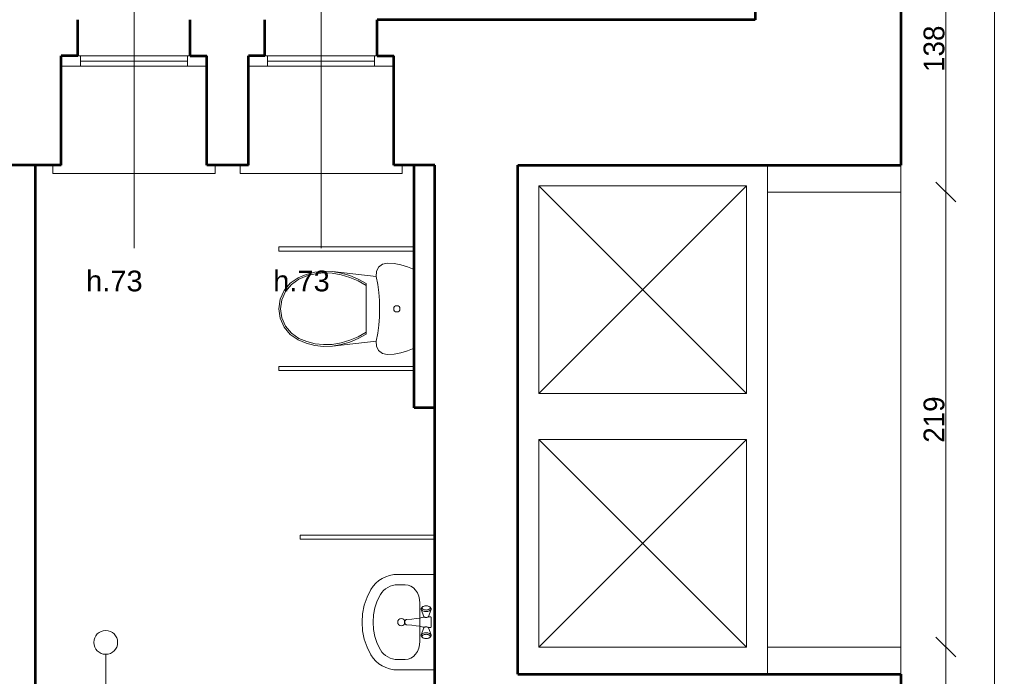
# Model space of a CAD drawing. Header units: inches. Extents: x -21887 to 84279, y -131485 to 67836.
# Tile 177 of 256: x -3257 to 1479, y 36820 to 39981. Entities that reach past the tile are written whole.
import ezdxf

# ---------------------------------------------------------------- set-up
doc = ezdxf.new("R2010")
doc.units = ezdxf.units.IN
doc.header["$MEASUREMENT"] = 0
doc.layers.get('0').update_dxf_attribs({"lineweight": 13})
doc.layers.get('Defpoints').update_dxf_attribs({"lineweight": 13})
for name, color, linetype, lineweight in [('AI_MURY', 7, 'Continuous', 53), ('Dimensioning', 7, 'Continuous', 13), ('DRZWI', 7, 'Continuous', 13), ('dzialowki', 7, 'Continuous', 53), ('Furniture & Equipment', 7, 'Continuous', 13), ('OPISY TABELKI', 7, 'Continuous', 13), ('PODCIAGI', 7, 'Continuous', 13)]:
    doc.layers.add(name, color=color, linetype=linetype, lineweight=lineweight)
doc.styles.add('GENERATED_STYLE_7', font='txt')
doc.styles.add('Style-Courier New', font='txt')
doc.dimstyles.new('Dimstyle_4', dxfattribs={"dimtxt": 100, "dimasz": 95, "dimexe": 0, "dimexo": 0, "dimgap": 0.09, "dimtad": 1, "dimdec": 0, "dimlfac": 0.1, "dimzin": 0, "dimdsep": 46, "dimlunit": 5, "dimtxsty": 'GENERATED_STYLE_7', "dimblk": 'ARROWHEAD_6', "dimcen": 0.09, "dimclrd": 161, "dimclre": 161, "dimclrt": 7, "dimadec": 0, "dimazin": 0, "dimtfac": 1, "dimtdec": 0, "dimtmove": 0, "dimatfit": 3, "dimfxl": 0, "dimtolj": 1, "dimtzin": 0, "dimarcsym": 0})

# ---------------------------------------------------------------- blocks, each defined once
blk = doc.blocks.new('Basin 01_59')
at = {"layer": 'Furniture & Equipment', "color": 9, "linetype": 'Continuous'}
for p, q in [((0, 350), (0, 171.8)), ((460, 350), (0, 350)), ((164.6, 331.8), (162.6, 330.7)), ((164.6, 331.8), (162.6, 330.7)), ((166.7, 332.2), (164.6, 331.8)), ((166.7, 332.2), (164.6, 331.8)), ((168.8, 331.8), (166.7, 332.2)), ((168.8, 331.8), (166.7, 332.2)), ((170.8, 330.7), (168.8, 331.8)), ((202.4, 320), (168.8, 331.8)), ((170.8, 330.7), (168.8, 331.8)), ((202.4, 320), (168.8, 331.8)), ((205.4, 331.7), (205.2, 331.2)), ((205.4, 331.7), (205.2, 331.2)), ((205.7, 332.1), (205.4, 331.7)), ((205.7, 332.1), (205.4, 331.7)), ((206.1, 332.5), (205.7, 332.1)), ((206.1, 332.5), (205.7, 332.1)), ((206.5, 332.8), (206.1, 332.5)), ((206.5, 332.8), (206.1, 332.5)), ((207, 333), (206.5, 332.8)), ((207, 333), (206.5, 332.8)), ((207.5, 333.2), (207, 333)), ((207.5, 333.2), (207, 333)), ((208, 333.2), (207.5, 333.2)), ((208, 333.2), (207.5, 333.2)), ((252, 333.2), (208, 333.2)), ((252, 333.2), (208, 333.2)), ((252.5, 333.2), (252, 333.2)), ((252.5, 333.2), (252, 333.2)), ((253, 333), (252.5, 333.2)), ((253, 333), (252.5, 333.2)), ((253.5, 332.8), (253, 333)), ((253.5, 332.8), (253, 333)), ((253.9, 332.5), (253.5, 332.8)), ((253.9, 332.5), (253.5, 332.8)), ((254.3, 332.1), (253.9, 332.5)), ((254.3, 332.1), (253.9, 332.5)), ((254.6, 331.7), (254.3, 332.1)), ((254.6, 331.7), (254.3, 332.1)), ((254.8, 331.2), (254.6, 331.7)), ((254.8, 331.2), (254.6, 331.7)), ((257.6, 320), (291.2, 331.8)), ((257.6, 320), (291.2, 331.8)), ((291.2, 331.8), (289.2, 330.7)), ((291.2, 331.8), (289.2, 330.7)), ((293.3, 332.2), (291.2, 331.8)), ((293.3, 332.2), (291.2, 331.8)), ((295.4, 331.8), (293.3, 332.2)), ((295.4, 331.8), (293.3, 332.2)), ((297.4, 330.7), (295.4, 331.8)), ((297.4, 330.7), (295.4, 331.8)), ((460, 350), (460, 171.8)), ((151.7, 311.7), (151.5, 308.2)), ((151.7, 311.7), (151.5, 308.2)), ((151.5, 308.2), (151.7, 304.7)), ((151.5, 308.2), (151.7, 304.7)), ((152.1, 315), (151.7, 311.7)), ((152.1, 315), (151.7, 311.7)), ((151.7, 304.7), (152.1, 301.4)), ((151.7, 304.7), (152.1, 301.4)), ((152.8, 318.2), (152.1, 315)), ((152.8, 318.2), (152.1, 315)), ((152.1, 301.4), (152.8, 298.2)), ((152.1, 301.4), (152.8, 298.2)), ((153.8, 321.1), (152.8, 318.2)), ((153.8, 321.1), (152.8, 318.2)), ((152.8, 298.2), (153.8, 295.3)), ((152.8, 298.2), (153.8, 295.3)), ((155.1, 323.5), (153.8, 321.1)), ((155.1, 323.5), (153.8, 321.1)), ((153.8, 295.3), (155.1, 292.9)), ((153.8, 295.3), (155.1, 292.9)), ((156.5, 325.5), (155.1, 323.5)), ((156.5, 325.5), (155.1, 323.5)), ((155.1, 292.9), (156.5, 290.9)), ((155.1, 292.9), (156.5, 290.9)), ((158.1, 327), (156.5, 325.5)), ((158.1, 327), (156.5, 325.5)), ((156.5, 290.9), (158.1, 289.4)), ((156.5, 290.9), (158.1, 289.4)), ((162.6, 330.7), (158.1, 327)), ((162.6, 330.7), (158.1, 327)), ((159.8, 327.9), (158.1, 327)), ((159.8, 327.9), (158.1, 327)), ((158.1, 289.4), (159.8, 288.5)), ((162.6, 285.6), (158.1, 289.4)), ((158.1, 289.4), (159.8, 288.5)), ((162.6, 285.6), (158.1, 289.4)), ((161.5, 328.2), (159.8, 327.9)), ((161.5, 328.2), (159.8, 327.9)), ((159.8, 288.5), (161.5, 288.2)), ((159.8, 288.5), (161.5, 288.2)), ((163.2, 327.9), (161.5, 328.2)), ((163.2, 327.9), (161.5, 328.2)), ((161.5, 288.2), (163.2, 288.5)), ((161.5, 288.2), (163.2, 288.5)), ((162.6, 285.6), (164.6, 284.6)), ((162.6, 285.6), (164.6, 284.6)), ((164.9, 327), (163.2, 327.9)), ((164.9, 327), (163.2, 327.9)), ((163.2, 288.5), (164.9, 289.4)), ((163.2, 288.5), (164.9, 289.4)), ((164.6, 284.6), (166.7, 284.2)), ((164.6, 284.6), (166.7, 284.2)), ((166.5, 325.5), (164.9, 327)), ((166.5, 325.5), (164.9, 327)), ((164.9, 289.4), (166.5, 290.9)), ((164.9, 289.4), (166.5, 290.9)), ((167.9, 323.5), (166.5, 325.5)), ((167.9, 323.5), (166.5, 325.5)), ((166.5, 290.9), (167.9, 292.9)), ((166.5, 290.9), (167.9, 292.9)), ((166.7, 284.2), (168.8, 284.6)), ((166.7, 284.2), (168.8, 284.6)), ((169.2, 321.1), (167.9, 323.5)), ((169.2, 321.1), (167.9, 323.5)), ((167.9, 292.9), (169.2, 295.3)), ((167.9, 292.9), (169.2, 295.3)), ((202.4, 296.4), (168.8, 284.6)), ((202.4, 296.4), (168.8, 284.6)), ((168.8, 284.6), (170.8, 285.6)), ((168.8, 284.6), (170.8, 285.6)), ((170.2, 318.2), (169.2, 321.1)), ((170.2, 318.2), (169.2, 321.1)), ((169.2, 295.3), (170.2, 298.2)), ((169.2, 295.3), (170.2, 298.2)), ((170.9, 315), (170.2, 318.2)), ((170.9, 315), (170.2, 318.2)), ((170.2, 298.2), (170.9, 301.4)), ((170.2, 298.2), (170.9, 301.4)), ((172.7, 329), (170.8, 330.7)), ((172.7, 329), (170.8, 330.7)), ((170.8, 285.6), (172.7, 287.4)), ((170.8, 285.6), (172.7, 287.4)), ((171.4, 311.7), (170.9, 315)), ((171.4, 311.7), (170.9, 315)), ((170.9, 301.4), (171.4, 304.7)), ((170.9, 301.4), (171.4, 304.7)), ((171.5, 308.2), (171.4, 311.7)), ((171.5, 308.2), (171.4, 311.7)), ((171.4, 304.7), (171.5, 308.2)), ((171.4, 304.7), (171.5, 308.2)), ((174.4, 326.6), (172.7, 329)), ((174.4, 326.6), (172.7, 329)), ((172.7, 287.4), (174.4, 289.8)), ((172.7, 287.4), (174.4, 289.8)), ((175.9, 323.6), (174.4, 326.6)), ((175.9, 323.6), (174.4, 326.6)), ((174.4, 289.8), (175.9, 292.8)), ((174.4, 289.8), (175.9, 292.8)), ((177.1, 320.2), (175.9, 323.6)), ((177.1, 320.2), (175.9, 323.6)), ((175.9, 292.8), (177.1, 296.2)), ((175.9, 292.8), (177.1, 296.2)), ((178, 316.4), (177.1, 320.2)), ((178, 316.4), (177.1, 320.2)), ((177.1, 296.2), (178, 300)), ((177.1, 296.2), (178, 300)), ((178.5, 312.4), (178, 316.4)), ((178.5, 312.4), (178, 316.4)), ((178, 300), (178.5, 304)), ((178, 300), (178.5, 304)), ((178.7, 308.2), (178.5, 312.4)), ((178.7, 308.2), (178.5, 312.4)), ((178.5, 304), (178.7, 308.2)), ((178.5, 304), (178.7, 308.2)), ((203.4, 319.5), (202.4, 320)), ((203.4, 319.5), (202.4, 320)), ((202.4, 296.4), (203.4, 296.9)), ((202.4, 296.4), (203.4, 296.9)), ((204.3, 318.6), (203.4, 319.5)), ((204.3, 318.6), (203.4, 319.5)), ((203.4, 296.9), (204.3, 297.8)), ((203.4, 296.9), (204.3, 297.8)), ((205.2, 317.4), (204.3, 318.6)), ((205.2, 317.4), (204.3, 318.6)), ((204.3, 297.8), (205.2, 299)), ((204.3, 297.8), (205.2, 299)), ((206.7, 318.2), (204.6, 318.2)), ((206.7, 318.2), (204.6, 318.2)), ((207.1, 298.2), (204.6, 298.2)), ((207.1, 298.2), (204.6, 298.2)), ((205.2, 331.2), (205, 330.7)), ((205.2, 331.2), (205, 330.7)), ((205, 330.7), (205, 330.2)), ((205, 330.7), (205, 330.2)), ((205, 330.2), (205, 318.2)), ((205, 330.2), (205, 318.2)), ((205, 298.2), (205, 296.2)), ((205, 298.2), (205, 296.2)), ((205, 296.2), (205, 295.7)), ((205, 296.2), (205, 295.7)), ((205, 295.7), (205.2, 295.2)), ((205, 295.7), (205.2, 295.2)), ((205.9, 315.9), (205.2, 317.4)), ((205.9, 315.9), (205.2, 317.4)), ((205.2, 299), (205.9, 300.5)), ((205.2, 299), (205.9, 300.5)), ((205.2, 295.2), (208.1, 288.3)), ((205.2, 295.2), (208.1, 288.3)), ((206.5, 314.2), (205.9, 315.9)), ((206.5, 314.2), (205.9, 315.9)), ((205.9, 300.5), (206.5, 302.2)), ((205.9, 300.5), (206.5, 302.2)), ((207, 312.3), (206.5, 314.2)), ((207, 312.3), (206.5, 314.2)), ((206.5, 302.2), (207, 304.1)), ((206.5, 302.2), (207, 304.1)), ((207.2, 310.3), (207, 312.3)), ((207.2, 310.3), (207, 312.3)), ((207, 304.1), (207.2, 306.1)), ((207, 304.1), (207.2, 306.1)), ((207.3, 308.2), (207.2, 310.3)), ((207.3, 308.2), (207.2, 310.3)), ((207.2, 306.1), (207.3, 308.2)), ((207.2, 306.1), (207.3, 308.2)), ((208, 288.6), (210.7, 276.6)), ((208, 288.6), (210.7, 276.6)), ((252, 288.6), (249.3, 276.6)), ((252, 288.6), (249.3, 276.6)), ((254.8, 295.2), (251.9, 288.3)), ((254.8, 295.2), (251.9, 288.3)), ((252.8, 310.3), (252.7, 308.2)), ((252.8, 310.3), (252.7, 308.2)), ((252.7, 308.2), (252.8, 306.1)), ((252.7, 308.2), (252.8, 306.1)), ((253, 312.3), (252.8, 310.3)), ((253, 312.3), (252.8, 310.3)), ((252.8, 306.1), (253, 304.1)), ((252.8, 306.1), (253, 304.1)), ((253.5, 314.2), (253, 312.3)), ((253.5, 314.2), (253, 312.3)), ((253, 304.1), (253.5, 302.2)), ((253, 304.1), (253.5, 302.2)), ((255.4, 298.2), (253.2, 298.2)), ((255.4, 298.2), (253.2, 298.2)), ((255.4, 318.2), (253.5, 318.2)), ((255.4, 318.2), (253.5, 318.2)), ((254.1, 315.9), (253.5, 314.2)), ((254.1, 315.9), (253.5, 314.2)), ((253.5, 302.2), (254.1, 300.5)), ((253.5, 302.2), (254.1, 300.5)), ((254.8, 317.4), (254.1, 315.9)), ((254.8, 317.4), (254.1, 315.9)), ((254.1, 300.5), (254.8, 299)), ((254.1, 300.5), (254.8, 299)), ((255, 330.7), (254.8, 331.2)), ((255, 330.7), (254.8, 331.2)), ((255.7, 318.6), (254.8, 317.4)), ((255.7, 318.6), (254.8, 317.4)), ((254.8, 299), (255.7, 297.8)), ((254.8, 299), (255.7, 297.8)), ((254.8, 295.2), (255, 295.7)), ((254.8, 295.2), (255, 295.7)), ((255, 330.2), (255, 330.7)), ((255, 330.2), (255, 330.7)), ((255, 318.2), (255, 330.2)), ((255, 318.2), (255, 330.2)), ((255, 296.2), (255, 298.2)), ((255, 296.2), (255, 298.2)), ((255, 295.7), (255, 296.2)), ((255, 295.7), (255, 296.2)), ((256.6, 319.5), (255.7, 318.6)), ((256.6, 319.5), (255.7, 318.6)), ((255.7, 297.8), (256.6, 296.9)), ((255.7, 297.8), (256.6, 296.9)), ((257.6, 320), (256.6, 319.5)), ((257.6, 320), (256.6, 319.5)), ((256.6, 296.9), (257.6, 296.4)), ((256.6, 296.9), (257.6, 296.4)), ((257.6, 296.4), (291.2, 284.6)), ((257.6, 296.4), (291.2, 284.6)), ((281.5, 312.4), (281.3, 308.2)), ((281.5, 312.4), (281.3, 308.2)), ((281.3, 308.2), (281.5, 304)), ((281.3, 308.2), (281.5, 304)), ((282, 316.4), (281.5, 312.4)), ((282, 316.4), (281.5, 312.4)), ((281.5, 304), (282, 300)), ((281.5, 304), (282, 300)), ((282.9, 320.2), (282, 316.4)), ((282.9, 320.2), (282, 316.4)), ((282, 300), (282.9, 296.2)), ((282, 300), (282.9, 296.2)), ((284.1, 323.6), (282.9, 320.2)), ((284.1, 323.6), (282.9, 320.2)), ((282.9, 296.2), (284.1, 292.8)), ((282.9, 296.2), (284.1, 292.8)), ((285.6, 326.6), (284.1, 323.6)), ((285.6, 326.6), (284.1, 323.6)), ((284.1, 292.8), (285.6, 289.8)), ((284.1, 292.8), (285.6, 289.8)), ((287.3, 329), (285.6, 326.6)), ((287.3, 329), (285.6, 326.6)), ((285.6, 289.8), (287.3, 287.4)), ((285.6, 289.8), (287.3, 287.4)), ((289.2, 330.7), (287.3, 329)), ((289.2, 330.7), (287.3, 329)), ((287.3, 287.4), (289.2, 285.6)), ((287.3, 287.4), (289.2, 285.6)), ((288.6, 311.7), (288.5, 308.2)), ((288.6, 311.7), (288.5, 308.2)), ((288.5, 308.2), (288.6, 304.7)), ((288.5, 308.2), (288.6, 304.7)), ((289.1, 315), (288.6, 311.7)), ((289.1, 315), (288.6, 311.7)), ((288.6, 304.7), (289.1, 301.4)), ((288.6, 304.7), (289.1, 301.4)), ((289.8, 318.2), (289.1, 315)), ((289.8, 318.2), (289.1, 315)), ((289.1, 301.4), (289.8, 298.2)), ((289.1, 301.4), (289.8, 298.2)), ((289.2, 285.6), (291.2, 284.6)), ((289.2, 285.6), (291.2, 284.6)), ((290.8, 321.1), (289.8, 318.2)), ((290.8, 321.1), (289.8, 318.2)), ((289.8, 298.2), (290.8, 295.3)), ((289.8, 298.2), (290.8, 295.3)), ((292.1, 323.5), (290.8, 321.1)), ((292.1, 323.5), (290.8, 321.1)), ((290.8, 295.3), (292.1, 292.9)), ((290.8, 295.3), (292.1, 292.9)), ((291.2, 284.6), (293.3, 284.2)), ((291.2, 284.6), (293.3, 284.2)), ((293.5, 325.5), (292.1, 323.5)), ((293.5, 325.5), (292.1, 323.5)), ((292.1, 292.9), (293.5, 290.9)), ((292.1, 292.9), (293.5, 290.9)), ((293.3, 284.2), (295.4, 284.6)), ((293.3, 284.2), (295.4, 284.6)), ((295.1, 327), (293.5, 325.5)), ((295.1, 327), (293.5, 325.5)), ((293.5, 290.9), (295.1, 289.4)), ((293.5, 290.9), (295.1, 289.4)), ((296.8, 327.9), (295.1, 327)), ((296.8, 327.9), (295.1, 327)), ((295.1, 289.4), (296.8, 288.5)), ((295.1, 289.4), (296.8, 288.5)), ((295.4, 284.6), (297.4, 285.6)), ((295.4, 284.6), (297.4, 285.6)), ((298.5, 328.2), (296.8, 327.9)), ((298.5, 328.2), (296.8, 327.9)), ((296.8, 288.5), (298.5, 288.2)), ((296.8, 288.5), (298.5, 288.2)), ((297.4, 330.7), (301.9, 327)), ((297.4, 330.7), (301.9, 327)), ((297.4, 285.6), (301.9, 289.4)), ((297.4, 285.6), (301.9, 289.4)), ((300.2, 327.9), (298.5, 328.2)), ((300.2, 327.9), (298.5, 328.2)), ((298.5, 288.2), (300.2, 288.5)), ((298.5, 288.2), (300.2, 288.5)), ((301.9, 327), (300.2, 327.9)), ((301.9, 327), (300.2, 327.9)), ((300.2, 288.5), (301.9, 289.4)), ((300.2, 288.5), (301.9, 289.4)), ((303.5, 325.5), (301.9, 327)), ((303.5, 325.5), (301.9, 327)), ((301.9, 289.4), (303.5, 290.9)), ((301.9, 289.4), (303.5, 290.9)), ((304.9, 323.5), (303.5, 325.5)), ((304.9, 323.5), (303.5, 325.5)), ((303.5, 290.9), (304.9, 292.9)), ((303.5, 290.9), (304.9, 292.9)), ((306.2, 321.1), (304.9, 323.5)), ((306.2, 321.1), (304.9, 323.5)), ((304.9, 292.9), (306.2, 295.3)), ((304.9, 292.9), (306.2, 295.3)), ((307.2, 318.2), (306.2, 321.1)), ((307.2, 318.2), (306.2, 321.1)), ((306.2, 295.3), (307.2, 298.2)), ((306.2, 295.3), (307.2, 298.2)), ((307.9, 315), (307.2, 318.2)), ((307.9, 315), (307.2, 318.2)), ((307.2, 298.2), (307.9, 301.4)), ((307.2, 298.2), (307.9, 301.4)), ((308.3, 311.7), (307.9, 315)), ((308.3, 311.7), (307.9, 315)), ((307.9, 301.4), (308.3, 304.7)), ((307.9, 301.4), (308.3, 304.7)), ((308.5, 308.2), (308.3, 311.7)), ((308.5, 308.2), (308.3, 311.7)), ((308.3, 304.7), (308.5, 308.2)), ((308.3, 304.7), (308.5, 308.2)), ((138.9, 278.2), (138.9, 278.2)), ((321.1, 278.2), (138.9, 278.2)), ((210.7, 276.6), (213, 260.3)), ((210.7, 276.6), (213, 260.3)), ((213, 260.4), (215, 239.3)), ((213, 260.4), (215, 239.3)), ((215, 239.3), (216.8, 216.1)), ((215, 239.3), (216.8, 216.1)), ((245, 239.3), (243.2, 216.1)), ((245, 239.3), (243.2, 216.1)), ((247, 260.4), (245, 239.3)), ((247, 260.4), (245, 239.3)), ((249.3, 276.6), (247, 260.3)), ((249.3, 276.6), (247, 260.3)), ((50, 207.5), (50, 171.8)), ((217, 214), (216.8, 216.1)), ((217, 214), (216.8, 216.1)), ((217, 213.9), (217, 214)), ((217, 213.9), (217, 214)), ((217.6, 211.9), (217, 213.9)), ((217.6, 211.9), (217, 213.9)), ((218.6, 210.1), (217.6, 211.9)), ((218.6, 210.1), (217.6, 211.9)), ((220, 208.3), (218.6, 210.1)), ((220, 208.3), (218.6, 210.1)), ((221.6, 206.9), (220, 208.3)), ((221.6, 206.9), (220, 208.3)), ((223.5, 205.7), (221.6, 206.9)), ((223.5, 205.7), (221.6, 206.9)), ((225.6, 204.9), (223.5, 205.7)), ((225.6, 204.9), (223.5, 205.7)), ((225, 204.9), (223.9, 205.6)), ((226.6, 204.2), (225, 204.9)), ((227.7, 204.3), (225.6, 204.9)), ((227.7, 204.3), (225.6, 204.9)), ((228.3, 203.8), (226.6, 204.2)), ((230, 204.2), (227.7, 204.3)), ((230, 204.2), (227.7, 204.3)), ((230, 203.7), (228.3, 203.8)), ((232.3, 204.3), (230, 204.2)), ((232.3, 204.3), (230, 204.2)), ((231.7, 203.8), (230, 203.7)), ((233.4, 204.2), (231.7, 203.8)), ((234.4, 204.9), (232.3, 204.3)), ((234.4, 204.9), (232.3, 204.3)), ((235, 204.9), (233.4, 204.2)), ((236.5, 205.7), (234.4, 204.9)), ((236.5, 205.7), (234.4, 204.9)), ((236.1, 205.6), (235, 204.9)), ((238.4, 206.9), (236.5, 205.7)), ((238.4, 206.9), (236.5, 205.7)), ((240, 208.3), (238.4, 206.9)), ((240, 208.3), (238.4, 206.9)), ((241.4, 210.1), (240, 208.3)), ((241.4, 210.1), (240, 208.3)), ((242.4, 211.9), (241.4, 210.1)), ((242.4, 211.9), (241.4, 210.1)), ((243, 213.9), (242.4, 211.9)), ((243, 213.9), (242.4, 211.9)), ((243.2, 216.1), (243, 214)), ((243.2, 216.1), (243, 214)), ((243, 213.9), (243, 214)), ((243, 213.9), (243, 214)), ((410, 207.5), (410, 171.8))]:
    blk.add_line(p, q, dxfattribs=at)
at = {"layer": 'Furniture & Equipment', "color": 9, "linetype": 'Continuous', "flags": 128}
for points in [[(138.9, 278.2), (121.6, 276.9), (104.9, 272.8), (89.5, 266.3), (76, 257.5), (65, 246.8), (56.8, 234.5), (51.7, 221.3), (50, 207.5)], [(410, 207.5), (408.3, 221.3), (403.2, 234.5), (395, 246.8), (384, 257.5), (370.5, 266.3), (355.1, 272.8), (338.4, 276.9), (321.1, 278.2)], [(0, 171.8), (1.2, 152.1), (5, 132.7), (11.1, 114.1), (19.5, 96.5), (30.1, 80.2), (42.7, 65.6), (56.9, 52.9), (72.7, 42.3)], [(50, 171.8), (50.8, 159.2), (53.2, 146.8), (57.1, 134.9), (62.5, 123.6), (69.3, 113.2), (77.3, 103.8), (86.4, 95.7), (96.5, 89)], [(363.5, 89), (373.6, 95.7), (382.7, 103.8), (390.7, 113.2), (397.5, 123.6), (402.9, 134.9), (406.8, 146.8), (409.2, 159.2), (410, 171.8)], [(387.3, 42.3), (403.1, 52.9), (417.3, 65.6), (429.9, 80.2), (440.5, 96.5), (448.9, 114.1), (455, 132.7), (458.8, 152.1), (460, 171.8)], [(96.5, 89), (128, 73.4), (161.1, 62.2), (195.3, 55.3), (230, 53), (264.7, 55.3), (298.9, 62.2), (332, 73.4), (363.5, 89)], [(72.7, 42.3), (109.8, 24), (148.8, 10.8), (189.1, 2.7), (230, 0), (270.9, 2.7), (311.2, 10.8), (350.2, 24), (387.3, 42.3)]]:
    blk.add_lwpolyline(points, dxfattribs=at)
at = {"layer": 'Furniture & Equipment', "color": 9, "linetype": 'Continuous'}
blk.add_circle((230, 188.9), 17.5, dxfattribs=at)
blk = doc.blocks.new('WC LT_70')
at = {"layer": 'Furniture & Equipment', "color": 9, "linetype": 'Continuous'}
for p, q in [((17.6, 619.2), (7.9, 587.1)), ((31.1, 650), (17.6, 619.2)), ((408.9, 650), (31.1, 650)), ((422.4, 619.2), (408.9, 650)), ((432.1, 587.1), (422.4, 619.2)), ((7.9, 587.1), (2, 554)), ((438, 554), (432.1, 587.1)), ((2, 554), (0, 520.5)), ((440, 520.5), (438, 554)), ((0, 520.5), (5.1, 497.8)), ((5.1, 497.8), (19.5, 479.5)), ((19.5, 479.5), (40.4, 469.1)), ((399.6, 469.1), (420.5, 479.5)), ((420.5, 479.5), (434.9, 497.8)), ((434.9, 497.8), (440, 520.5)), ((40.4, 469.1), (63.7, 468.6)), ((63.7, 468.6), (41, 257)), ((376.3, 468.6), (399.6, 469.1)), ((399, 257), (376.3, 468.6)), ((76.7, 381.4), (60, 341.4)), ((85.7, 381.4), (68.5, 341.2)), ((97.9, 419.3), (76.7, 381.4)), ((107.5, 419.3), (85.7, 381.4)), ((342.1, 419.3), (97.9, 419.3)), ((354.3, 381.4), (332.5, 419.3)), ((363.3, 381.4), (342.1, 419.3)), ((371.5, 341.2), (354.3, 381.4)), ((380, 341.4), (363.3, 381.4)), ((60, 341.4), (48.1, 299.7)), ((68.5, 341.2), (56.2, 299.2)), ((383.8, 299.2), (371.5, 341.2)), ((391.9, 299.7), (380, 341.4)), ((48.1, 299.7), (41, 257)), ((56.2, 299.2), (49, 256.1)), ((391, 256.1), (383.8, 299.2)), ((399, 257), (391.9, 299.7)), ((41, 257), (39.4, 214.7)), ((49, 256.1), (47.5, 215)), ((392.5, 215), (391, 256.1)), ((400.6, 214.7), (399, 257)), ((39.4, 214.7), (43.9, 172.6)), ((47.5, 215), (51.9, 174)), ((388.1, 174), (392.5, 215)), ((396.1, 172.6), (400.6, 214.7)), ((43.9, 172.6), (54.3, 131.6)), ((51.9, 174), (62, 134.1)), ((378, 134.1), (388.1, 174)), ((385.7, 131.6), (396.1, 172.6)), ((54.3, 131.6), (70.5, 92.4)), ((62, 134.1), (77.7, 96)), ((77.7, 96), (102.5, 59.8)), ((337.5, 59.8), (362.3, 96)), ((362.3, 96), (378, 134.1)), ((369.5, 92.4), (385.7, 131.6)), ((70.5, 92.4), (96.5, 54.4)), ((96.5, 54.4), (132, 25)), ((102.5, 59.8), (136.3, 31.8)), ((303.7, 31.8), (337.5, 59.8)), ((308, 25), (343.5, 54.4)), ((343.5, 54.4), (369.5, 92.4)), ((132, 25), (174.3, 6.4)), ((136.3, 31.8), (176.5, 14.1)), ((174.3, 6.4), (220, 0)), ((176.5, 14.1), (220, 8)), ((220, 8), (263.5, 14.1)), ((220, 0), (265.7, 6.4)), ((263.5, 14.1), (303.7, 31.8)), ((265.7, 6.4), (308, 25))]:
    blk.add_line(p, q, dxfattribs=at)
at = {"layer": 'Furniture & Equipment', "color": 9, "linetype": 'Continuous', "flags": 128}
blk.add_lwpolyline([(376.3, 468.6), (337.6, 475.4), (298.5, 480.3), (259.3, 483.3), (220, 484.3), (180.7, 483.3), (141.5, 480.3), (102.4, 475.4), (63.7, 468.6)], dxfattribs=at)
at = {"layer": 'Furniture & Equipment', "color": 9, "linetype": 'Continuous'}
blk.add_circle((220, 567.4), 15, dxfattribs=at)
blk = doc.blocks.new('ARROWHEAD_6')
at = {"color": 0, "linetype": 'Continuous'}
for p, q in [((-0.5, -0.5), (0.5, 0.5)), ((0, 0), (-1, 0))]:
    blk.add_line(p, q, dxfattribs=at)
blk = doc.blocks.new('*U207')
at = {"layer": 'Defpoints', "color": 0, "linetype": 'Continuous'}
for p in [(724.7, 55030.7), (1431.3, 55030.7), (853.3, -36559.3)]:
    blk.add_point(p, dxfattribs=at)
at = {"layer": 'Dimensioning', "color": 161, "linetype": 'Continuous', "lineweight": -2}
for p, q in [((1431.1, 55030.7), (1431.3, 55030.7)), ((1431.3, -36464.3), (1431.3, 54935.7)), ((1431.1, -36559.3), (1431.3, -36559.3))]:
    blk.add_line(p, q, dxfattribs=at)
at = {"layer": 'Dimensioning', "color": 161, "linetype": 'Continuous', "lineweight": -2, "xscale": 95, "yscale": 95, "zscale": 95}
for p, rotation in [((1431.3, 55030.7), 90), ((1431.3, -36559.3), 270)]:
    blk.add_blockref('ARROWHEAD_6', p, dxfattribs=dict(at, rotation=rotation))
at = {"layer": 'Dimensioning', "color": 7, "linetype": 'Continuous', "insert": (1375, 9235.7), "char_height": 100, "attachment_point": 5, "rotation": 90, "style": 'GENERATED_STYLE_7'}
blk.add_mtext('9159', dxfattribs=at)
blk = doc.blocks.new('*D1941')
at = {"layer": 'Defpoints'}
for p in [(724.7, 55030.7), (1431.3, 55030.7), (1431.3, 9235.7), (853.3, -36559.3)]:
    blk.add_point(p, dxfattribs=at)
at = {"layer": 'Dimensioning', "color": 161, "linetype": 'Continuous'}
blk.add_blockref('*U207', (0, 0), dxfattribs=at)
blk = doc.blocks.new('*U492')
at = {"layer": 'Defpoints', "color": 0, "linetype": 'Continuous'}
for p in [(980.5, 36960.7), (1197.4, 36960.7), (980.5, 36030.7)]:
    blk.add_point(p, dxfattribs=at)
at = {"layer": 'Dimensioning', "color": 161, "linetype": 'Continuous', "lineweight": -2}
for p, q in [((1197.2, 36960.7), (1197.4, 36960.7)), ((1197.4, 36125.7), (1197.4, 36865.7)), ((1197.2, 36030.7), (1197.4, 36030.7))]:
    blk.add_line(p, q, dxfattribs=at)
at = {"layer": 'Dimensioning', "color": 161, "linetype": 'Continuous', "lineweight": -2, "xscale": 95, "yscale": 95, "zscale": 95}
for p, rotation in [((1197.4, 36960.7), 90), ((1197.4, 36030.7), 270)]:
    blk.add_blockref('ARROWHEAD_6', p, dxfattribs=dict(at, rotation=rotation))
at = {"layer": 'Dimensioning', "color": 7, "linetype": 'Continuous', "insert": (1141.1, 36495.7), "char_height": 100, "attachment_point": 5, "rotation": 90, "style": 'GENERATED_STYLE_7'}
blk.add_mtext('93', dxfattribs=at)
blk = doc.blocks.new('*D2716')
at = {"layer": 'Defpoints'}
for p in [(980.5, 36960.7), (1197.4, 36960.7), (1197.4, 36495.7), (980.5, 36030.7)]:
    blk.add_point(p, dxfattribs=at)
at = {"layer": 'Dimensioning', "color": 161, "linetype": 'Continuous'}
blk.add_blockref('*U492', (0, 0), dxfattribs=at)
blk = doc.blocks.new('*U493')
at = {"layer": 'Defpoints', "color": 0, "linetype": 'Continuous'}
for p in [(980.5, 39150.7), (1197.4, 39150.7), (980.5, 36960.7)]:
    blk.add_point(p, dxfattribs=at)
at = {"layer": 'Dimensioning', "color": 161, "linetype": 'Continuous', "lineweight": -2}
for p, q in [((1197.2, 39150.7), (1197.4, 39150.7)), ((1197.4, 37055.7), (1197.4, 39055.7)), ((1197.2, 36960.7), (1197.4, 36960.7))]:
    blk.add_line(p, q, dxfattribs=at)
at = {"layer": 'Dimensioning', "color": 161, "linetype": 'Continuous', "lineweight": -2, "xscale": 95, "yscale": 95, "zscale": 95}
for p, rotation in [((1197.4, 39150.7), 90), ((1197.4, 36960.7), 270)]:
    blk.add_blockref('ARROWHEAD_6', p, dxfattribs=dict(at, rotation=rotation))
at = {"layer": 'Dimensioning', "color": 7, "linetype": 'Continuous', "insert": (1141.1, 38055.7), "char_height": 100, "attachment_point": 5, "rotation": 90, "style": 'GENERATED_STYLE_7'}
blk.add_mtext('219', dxfattribs=at)
blk = doc.blocks.new('*D2717')
at = {"layer": 'Defpoints'}
for p in [(980.5, 39150.7), (1197.4, 39150.7), (1197.4, 38055.7), (980.5, 36960.7)]:
    blk.add_point(p, dxfattribs=at)
at = {"layer": 'Dimensioning', "color": 161, "linetype": 'Continuous'}
blk.add_blockref('*U493', (0, 0), dxfattribs=at)
blk = doc.blocks.new('*U494')
at = {"layer": 'Defpoints', "color": 0, "linetype": 'Continuous'}
for p in [(980.5, 40530.7), (1197.4, 40530.7), (980.5, 39150.7)]:
    blk.add_point(p, dxfattribs=at)
at = {"layer": 'Dimensioning', "color": 161, "linetype": 'Continuous', "lineweight": -2}
for p, q in [((1197.2, 40530.7), (1197.4, 40530.7)), ((1197.4, 39245.7), (1197.4, 40435.7)), ((1197.2, 39150.7), (1197.4, 39150.7))]:
    blk.add_line(p, q, dxfattribs=at)
at = {"layer": 'Dimensioning', "color": 161, "linetype": 'Continuous', "lineweight": -2, "xscale": 95, "yscale": 95, "zscale": 95}
for p, rotation in [((1197.4, 40530.7), 90), ((1197.4, 39150.7), 270)]:
    blk.add_blockref('ARROWHEAD_6', p, dxfattribs=dict(at, rotation=rotation))
at = {"layer": 'Dimensioning', "color": 7, "linetype": 'Continuous', "insert": (1141.1, 39840.7), "char_height": 100, "attachment_point": 5, "rotation": 90, "style": 'GENERATED_STYLE_7'}
blk.add_mtext('138', dxfattribs=at)
blk = doc.blocks.new('*D2718')
at = {"layer": 'Defpoints'}
for p in [(980.5, 40530.7), (1197.4, 40530.7), (1197.4, 39840.7), (980.5, 39150.7)]:
    blk.add_point(p, dxfattribs=at)
at = {"layer": 'Dimensioning', "color": 161, "linetype": 'Continuous'}
blk.add_blockref('*U494', (0, 0), dxfattribs=at)

msp = doc.modelspace()

# ---------------------------------------------------------------- linework, layer by layer
at = {"layer": 'AI_MURY', "color": 7, "linetype": 'Continuous'}
for p, q in [((280.5, 40593.2), (280.5, 39980.7)), ((980.5, 40530.7), (980.5, 39280.7)), ((-2977.4, 39806.6), (-2977.4, 39980.7)), ((-2437.4, 39806.6), (-2437.4, 39980.7)), ((-2077.4, 39806.6), (-2077.4, 39980.7)), ((-1537.4, 39806.6), (-1537.4, 39980.7)), ((280.5, 39980.7), (-1537.4, 39980.7)), ((-2977.4, 39806.6), (-3057.4, 39806.6)), ((-3057.4, 39280.7), (-3057.4, 39806.6)), ((-2437.4, 39806.6), (-2357.4, 39806.6)), ((-2357.4, 39280.7), (-2357.4, 39806.6)), ((-2077.4, 39806.6), (-2157.4, 39806.6)), ((-2157.4, 39280.7), (-2157.4, 39806.6)), ((-1537.4, 39806.6), (-1457.4, 39806.6)), ((-1457.4, 39280.7), (-1457.4, 39806.6)), ((-3057.4, 39280.7), (-3457.4, 39280.7)), ((-2157.4, 39280.7), (-2357.4, 39280.7)), ((-1260.5, 39280.7), (-1457.4, 39280.7)), ((-1260.5, 36030.7), (-1260.5, 39280.7)), ((-860.5, 39280.7), (980.5, 39280.7)), ((-860.5, 36830.7), (-860.5, 39280.7)), ((-860.5, 36830.7), (980.5, 36830.7)), ((980.5, 36830.7), (980.5, 36030.7))]:
    msp.add_line(p, q, dxfattribs=at)
at = {"layer": 'AI_MURY', "color": 9, "linetype": 'Continuous'}
for p, q in [((-1360.5, 38112.5), (-1360.5, 39280.7)), ((-1260.5, 38112.5), (-1360.5, 38112.5))]:
    msp.add_line(p, q, dxfattribs=at)
at = {"layer": 'DRZWI', "color": 220, "linetype": 'Continuous'}
for p, q in [((-2707.4, 40731.1), (-2707.4, 38880.3)), ((-1807.4, 40731.1), (-1807.4, 38880.3)), ((-2964.9, 39806.6), (-2977.4, 39806.6)), ((-2964.9, 39806.6), (-2449.9, 39806.6)), ((-2964.9, 39756.6), (-2964.9, 39806.6)), ((-2449.9, 39756.6), (-2449.9, 39806.6)), ((-2449.9, 39806.6), (-2437.4, 39806.6)), ((-2064.9, 39806.6), (-2077.4, 39806.6)), ((-2064.9, 39806.6), (-1549.9, 39806.6)), ((-2064.9, 39756.6), (-2064.9, 39806.6)), ((-1549.9, 39756.6), (-1549.9, 39806.6)), ((-1549.9, 39806.6), (-1537.4, 39806.6)), ((-2964.9, 39756.6), (-3057.4, 39756.6)), ((-2964.9, 39781.6), (-2449.9, 39781.6)), ((-2964.9, 39756.6), (-2449.9, 39756.6)), ((-2449.9, 39756.6), (-2357.4, 39756.6)), ((-2064.9, 39756.6), (-2157.4, 39756.6)), ((-2064.9, 39781.6), (-1549.9, 39781.6)), ((-2064.9, 39756.6), (-1549.9, 39756.6)), ((-1549.9, 39756.6), (-1457.4, 39756.6))]:
    msp.add_line(p, q, dxfattribs=at)
at = {"layer": 'DRZWI', "color": 251, "linetype": 'Continuous'}
for p, q in [((-3097.4, 39280.7), (-3097.4, 39240.7)), ((-2317.4, 39280.7), (-2317.4, 39240.7)), ((-2197.4, 39280.7), (-2197.4, 39240.7)), ((-1417.4, 39280.7), (-1417.4, 39240.7)), ((-3097.4, 39240.7), (-2317.4, 39240.7)), ((-2197.4, 39240.7), (-1417.4, 39240.7))]:
    msp.add_line(p, q, dxfattribs=at)
at = {"layer": 'dzialowki', "color": 12, "linetype": 'Continuous'}
msp.add_line((-3182.4, 39280.7), (-3182.4, 36180.7), dxfattribs=at)
at = {"layer": 'OPISY TABELKI', "color": 7, "linetype": 'Continuous'}
msp.add_line((-2843.6, 36926.1), (-2843.6, 34310.3), dxfattribs=at)
msp.add_circle((-2843.6, 36983.4), 57.2, dxfattribs=at)
at = {"layer": 'PODCIAGI', "color": 5, "linetype": 'Continuous'}
for p, q in [((339.5, 39150.7), (339.5, 39280.7)), ((980.5, 39280.7), (980.5, 39150.7)), ((239.5, 39180.7), (-760.5, 39180.7)), ((-760.5, 39180.7), (-760.5, 38180.7)), ((239.5, 38180.7), (-760.5, 39180.7)), ((-760.5, 38180.7), (239.5, 39180.7)), ((239.5, 39180.7), (239.5, 38180.7)), ((980.5, 39150.7), (339.5, 39150.7)), ((339.5, 39150.7), (339.5, 38350.9)), ((980.5, 36960.7), (980.5, 39150.7)), ((339.5, 38350.9), (339.5, 36960.7)), ((239.5, 38180.7), (-760.5, 38180.7)), ((-760.5, 37960.7), (-760.5, 36960.7)), ((239.5, 37960.7), (-760.5, 37960.7)), ((-760.5, 37960.7), (239.5, 36960.7)), ((-760.5, 36960.7), (239.5, 37960.7)), ((239.5, 36960.7), (239.5, 37960.7)), ((-760.5, 36960.7), (239.5, 36960.7)), ((980.5, 36960.7), (339.5, 36960.7)), ((339.5, 36960.7), (339.5, 36830.7)), ((980.5, 36830.7), (980.5, 36960.7))]:
    msp.add_line(p, q, dxfattribs=at)
at = {"layer": 'PODCIAGI', "color": 9, "linetype": 'Continuous'}
for p, q in [((-1360.5, 38886.7), (-2010.5, 38886.7)), ((-2010.5, 38866.7), (-2010.5, 38886.7)), ((-1360.5, 38866.7), (-2010.5, 38866.7)), ((-1360.5, 38311.3), (-2010.5, 38311.3)), ((-2010.5, 38311.3), (-2010.5, 38291.3)), ((-1360.5, 38291.3), (-2010.5, 38291.3)), ((-1258.7, 37499.6), (-1908.7, 37499.6)), ((-1908.7, 37479.6), (-1908.7, 37499.6)), ((-1258.7, 37479.6), (-1908.7, 37479.6))]:
    msp.add_line(p, q, dxfattribs=at)

# ---------------------------------------------------------------- block references
at = {"layer": 'PODCIAGI', "rotation": 270}
for name, p in [('WC LT_70', (-2010.5, 38809)), ('Basin 01_59', (-1610.5, 37310.7))]:
    msp.add_blockref(name, p, dxfattribs=at)

# ---------------------------------------------------------------- texts
at = {"layer": 'DRZWI', "color": 220, "char_height": 100, "width": 460.863, "attachment_point": 1, "style": 'GENERATED_STYLE_7'}
for insert in [(-2937.8, 38773), (-2037.8, 38773)]:
    msp.add_mtext('\\fArial|b0|i0|c238|p39;h.73', dxfattribs=dict(at, insert=insert))

# ---------------------------------------------------------------- dimensions: what is measured, and where the dimension line sits
at = {"layer": 'Dimensioning', "color": 161, "linetype": 'Continuous'}
for base, p1, p2, picture, middle in [((1431.3, 55030.7), (853.3, -36559.3), (724.7, 55030.7), '*D1941', (1431.3, 9235.7)), ((1197.4, 40530.7), (980.5, 39150.7), (980.5, 40530.7), '*D2718', (1197.4, 39840.7)), ((1197.4, 39150.7), (980.5, 36960.7), (980.5, 39150.7), '*D2717', (1197.4, 38055.7)), ((1197.4, 36960.7), (980.5, 36030.7), (980.5, 36960.7), '*D2716', (1197.4, 36495.7))]:
    dim = msp.add_linear_dim(base=base, p1=p1, p2=p2, angle=90, dimstyle='Dimstyle_4', override={"dimtxsty": 'Style-Courier New', "dimclrd": 0, "dimclre": 161, "dimlwe": 0}, dxfattribs=at)
    dim.commit()
    dim.dimension.update_dxf_attribs({"geometry": picture, "text_midpoint": middle, "dimtype": 128})

doc.saveas('drawing.dxf')
